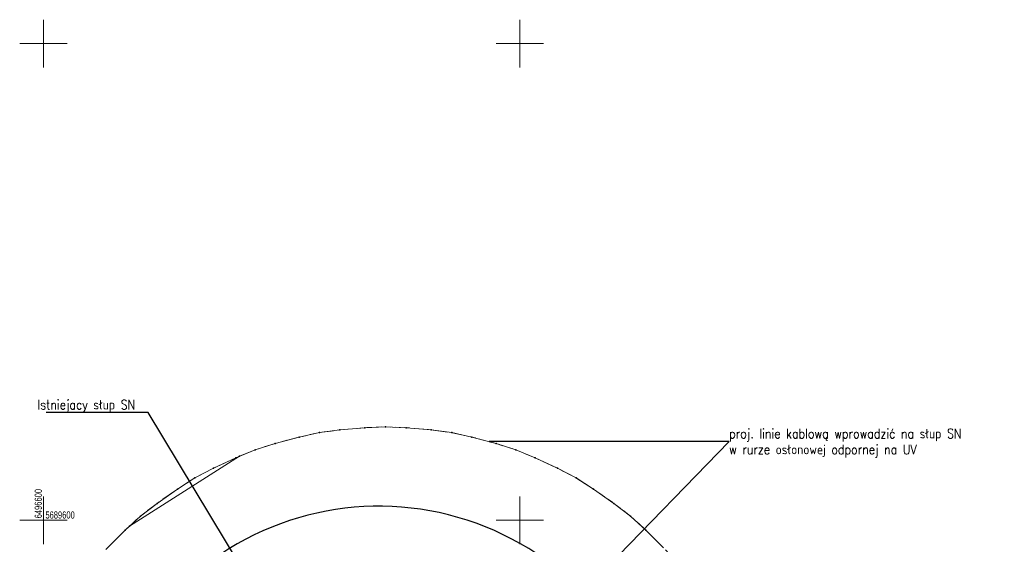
# Model space of a CAD drawing. Header units: millimetres. Extents: x 1588 to 3130, y 391 to 546.
# Tile 11 of 12: x 1688 to 1792, y 491 to 546. Entities that reach past the tile are written whole.
import ezdxf
from ezdxf import colors
from ezdxf.entities.mleader import LeaderData, LeaderLine
from ezdxf.enums import TextEntityAlignment as Align
from ezdxf.math import Vec2, Vec3

# ---------------------------------------------------------------- set-up
doc = ezdxf.new("R2010")
doc.units = ezdxf.units.MM
for name, pattern in [('L_0_02', [0]), ('L_0_03', [1, 0.5, -0.5]), ('L_0_06', [2, 1.5, -0.5])]:
    doc.linetypes.add(name, pattern=pattern)
for name, color, linetype, lineweight in [('EGB_DzialkaEwidencyjna', 7, 'L_0_02', 18), ('EGB_KonturKlasyfikacyjny', 82, 'L_0_06', 18), ('EGB_KonturUzytkuGruntowego', 96, 'L_0_03', 18), ('siatka', 7, 'Continuous', 70)]:
    doc.layers.add(name, color=color, linetype=linetype, lineweight=lineweight)
doc.layers.add('EL- pomocnicze', color=6, linetype='Continuous', plot=False)
doc.layers.add('EL-OPIS_PZT', color=7, linetype='Continuous')
doc.styles.add('GW_OPISY', font='romans.shx', dxfattribs={"width": 0.85})
doc.styles.get("Standard").update_dxf_attribs({"font": 'arial.ttf'})

# ---------------------------------------------------------------- blocks, each defined once
blk = doc.blocks.new('L_0_02_1')
at = {"color": 0}
blk.add_point((0, 0), dxfattribs=at)
blk = doc.blocks.new('L_0_02_2')
at = {"color": 0}
blk.add_point((0, 0), dxfattribs=at)

msp = doc.modelspace()

# ---------------------------------------------------------------- linework, layer by layer
at = {"linetype": 'Continuous', "lineweight": 18, "flags": 128}
msp.add_lwpolyline([(1697.393, 490.595), (1699.242, 492.444), (1700.85, 493.917), (1702.58, 495.245), (1704.722, 496.745), (1706.561, 497.917), (1708.496, 498.924), (1710.866, 500.029), (1712.881, 500.863), (1714.961, 501.519), (1717.486, 502.196), (1719.615, 502.668), (1721.778, 502.952), (1724.382, 503.18), (1726.561, 503.275), (1728.74, 503.18), (1731.345, 502.952), (1733.507, 502.668), (1735.637, 502.196), (1738.162, 501.519), (1740.242, 500.863), (1742.257, 500.029), (1744.627, 498.924), (1746.561, 497.917), (1748.401, 496.745), (1750.543, 495.245), (1752.273, 493.917), (1753.881, 492.444), (1755.73, 490.595)], dxfattribs=at)
for p in [(1719.615, 502.668), (1721.778, 502.952), (1724.382, 503.18), (1726.561, 503.275), (1728.74, 503.18), (1731.345, 502.952), (1733.507, 502.668), (1714.961, 501.519), (1717.486, 502.196), (1735.637, 502.196), (1738.162, 501.519), (1712.881, 500.863), (1740.242, 500.863), (1710.866, 500.029), (1711.233, 500.181), (1742.257, 500.029), (1708.496, 498.924), (1744.627, 498.924), (1706.561, 497.917), (1746.561, 497.917), (1704.722, 496.745), (1748.401, 496.745), (1702.58, 495.245), (1750.543, 495.245), (1700.85, 493.917), (1752.273, 493.917), (1699.242, 492.444), (1699.699, 492.863), (1753.881, 492.444)]:
    msp.add_point(p)
at = {"layer": 'EGB_DzialkaEwidencyjna', "linetype": 'Continuous', "lineweight": 18}
for p, q in [((1717.486, 502.196), (1719.615, 502.668)), ((1719.615, 502.668), (1721.778, 502.952)), ((1721.778, 502.952), (1724.382, 503.18)), ((1724.382, 503.18), (1726.561, 503.275)), ((1726.561, 503.275), (1728.74, 503.18)), ((1728.74, 503.18), (1731.345, 502.952)), ((1731.345, 502.952), (1733.507, 502.668)), ((1733.507, 502.668), (1735.637, 502.196)), ((1712.881, 500.863), (1714.961, 501.519)), ((1714.961, 501.519), (1717.486, 502.196)), ((1735.637, 502.196), (1738.162, 501.519)), ((1738.162, 501.519), (1740.242, 500.863)), ((1711.233, 500.181), (1712.881, 500.863)), ((1740.242, 500.863), (1742.257, 500.029)), ((1699.699, 492.863), (1711.233, 500.181)), ((1742.257, 500.029), (1744.627, 498.924)), ((1744.627, 498.924), (1746.561, 497.917)), ((1746.561, 497.917), (1748.401, 496.745)), ((1748.401, 496.745), (1750.543, 495.245)), ((1750.543, 495.245), (1752.273, 493.917)), ((1752.273, 493.917), (1753.881, 492.444)), ((1697.393, 490.595), (1699.242, 492.444)), ((1699.242, 492.444), (1699.699, 492.863)), ((1753.881, 492.444), (1755.73, 490.595))]:
    msp.add_line(p, q, dxfattribs=at)
at = {"layer": 'EGB_KonturKlasyfikacyjny', "color": 82, "linetype": 'L_0_06', "lineweight": 18, "flags": 128}
msp.add_lwpolyline([(1693.456, 485.726), (1693.907, 486.324), (1694.2, 486.765), (1695.124, 487.988), (1695.92, 488.987), (1697.393, 490.595), (1699.242, 492.444), (1700.85, 493.917), (1702.58, 495.245), (1704.722, 496.745), (1706.561, 497.917), (1708.496, 498.924), (1710.866, 500.029), (1712.881, 500.863), (1714.961, 501.519), (1717.486, 502.196), (1719.615, 502.668), (1721.778, 502.952), (1724.382, 503.18), (1726.561, 503.275), (1728.74, 503.18), (1731.345, 502.952), (1733.507, 502.668), (1735.637, 502.196), (1738.162, 501.519), (1740.242, 500.863), (1742.257, 500.029), (1744.627, 498.924), (1746.561, 497.917), (1748.401, 496.745), (1750.543, 495.245), (1752.273, 493.917), (1753.881, 492.444), (1755.73, 490.595), (1757.203, 488.987), (1758.531, 487.257), (1760.03, 485.115), (1761.202, 483.275), (1761.489, 482.724), (1766.515, 462.204), (1766.466, 461.097), (1766.238, 458.492), (1765.954, 456.33), (1765.482, 454.2), (1764.805, 451.675), (1764.149, 449.595), (1763.314, 447.58), (1762.209, 445.21), (1761.202, 443.275), (1760.736, 442.501), (1760.16, 441.582), (1760.021, 441.391), (1759.667, 440.825), (1754.547, 433.275), (1744.68, 428.9), (1731.977, 469.446), (1709.961, 455.735), (1693.202, 485.352)], close=True, dxfattribs=at)
at = {"layer": 'EGB_KonturUzytkuGruntowego', "color": 96, "linetype": 'L_0_03', "lineweight": 18, "flags": 128}
msp.add_lwpolyline([(1693.456, 485.726), (1693.907, 486.324), (1694.2, 486.765), (1695.124, 487.988), (1695.92, 488.987), (1697.393, 490.595), (1699.242, 492.444), (1700.85, 493.917), (1702.58, 495.245), (1704.722, 496.745), (1706.561, 497.917), (1708.496, 498.924), (1710.866, 500.029), (1712.881, 500.863), (1714.961, 501.519), (1717.486, 502.196), (1719.615, 502.668), (1721.778, 502.952), (1724.382, 503.18), (1726.561, 503.275), (1728.74, 503.18), (1731.345, 502.952), (1733.507, 502.668), (1735.637, 502.196), (1738.162, 501.519), (1740.242, 500.863), (1742.257, 500.029), (1744.627, 498.924), (1746.561, 497.917), (1748.401, 496.745), (1750.543, 495.245), (1752.273, 493.917), (1753.881, 492.444), (1755.73, 490.595), (1757.203, 488.987), (1758.531, 487.257), (1760.03, 485.115), (1761.202, 483.275), (1761.489, 482.724), (1766.515, 462.204), (1766.466, 461.097), (1766.238, 458.492), (1765.954, 456.33), (1765.482, 454.2), (1764.805, 451.675), (1764.149, 449.595), (1763.314, 447.58), (1762.209, 445.21), (1761.202, 443.275), (1760.736, 442.501), (1760.16, 441.582), (1760.021, 441.391), (1759.667, 440.825), (1754.547, 433.275), (1744.68, 428.9), (1731.977, 469.446), (1709.961, 455.735), (1693.202, 485.352)], close=True, dxfattribs=at)
at = {"layer": 'EL- pomocnicze'}
msp.add_arc((1725.873, 464.945, 10.18), 30, 303.51409, 127.51265, dxfattribs=at)
at = {"layer": 'siatka', "color": 7, "linetype": 'Continuous', "lineweight": 13, "flags": 128}
for points in [[(1690.661, 540.975), (1690.661, 545.975)], [(1740.661, 540.975), (1740.661, 545.975)], [(1688.161, 543.475), (1693.161, 543.475)], [(1738.161, 543.475), (1743.161, 543.475)], [(1690.661, 490.975), (1690.661, 495.975)], [(1740.661, 490.975), (1740.661, 495.975)], [(1688.161, 493.475), (1693.161, 493.475)], [(1738.161, 493.475), (1743.161, 493.475)]]:
    msp.add_lwpolyline(points, dxfattribs=at)

# ---------------------------------------------------------------- block references
at = {"layer": 'EGB_DzialkaEwidencyjna', "color": 7, "linetype": 'Continuous'}
for name, p, xscale, yscale, zscale, rotation in [('L_0_02_2', (1719.615, 502.668), 0.5, 0.5, 0.5, 192.4999999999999), ('L_0_02_1', (1719.615, 502.668), 0.5, 0.5, 0.5, 7.499999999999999), ('L_0_02_2', (1721.778, 502.952), 0.5, 0.5, 0.5, 187.4999999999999), ('L_0_02_1', (1721.778, 502.952), 0.5, 0.5, 0.5, 5), ('L_0_02_2', (1724.382, 503.18), 0.5, 0.5, 0.5, 185), ('L_0_02_1', (1724.382, 503.18), 0.5, 0.5, 0.5, 2.5), ('L_0_02_2', (1726.561, 503.275), 0.5, 0.5, 0.5, 182.5), ('L_0_02_1', (1726.561, 503.275), 0.5, 0.5, 0.5, 357.5000000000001), ('L_0_02_2', (1728.74, 503.18), 0.5, 0.5, 0.5, 177.5), ('L_0_02_1', (1728.74, 503.18), 0.5, 0.5, 0.5, 355), ('L_0_02_2', (1731.345, 502.952), 0.5, 0.5, 0.5, 175), ('L_0_02_1', (1731.345, 502.952), 0.5, 0.5, 0.5, 352.5), ('L_0_02_2', (1733.507, 502.668), 0.5, 0.5, 0.5, 172.5), ('L_0_02_1', (1733.507, 502.668), 0.5, 0.5, 0.5, 347.5), ('L_0_02_2', (1714.961, 501.519), 0.5, 0.5, 0.5, 197.4999999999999), ('L_0_02_1', (1714.961, 501.519), 0.5, 0.5, 0.5, 15), ('L_0_02_2', (1717.486, 502.196), 0.5, 0.5, 0.5, 194.9999999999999), ('L_0_02_1', (1717.486, 502.196), 0.5, 0.5, 0.5, 12.5), ('L_0_02_2', (1735.637, 502.196), 0.5, 0.5, 0.5, 167.5), ('L_0_02_1', (1735.637, 502.196), 0.5, 0.5, 0.5, 345), ('L_0_02_2', (1738.162, 501.519), 0.5, 0.5, 0.5, 165), ('L_0_02_1', (1738.162, 501.519), 0.5, 0.5, 0.5, 342.5), ('L_0_02_2', (1712.881, 500.863), 0.4999999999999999, 0.4999999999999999, 0.4999999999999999, 202.4999999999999), ('L_0_02_1', (1712.881, 500.863), 0.5, 0.5, 0.5, 17.5), ('L_0_02_2', (1740.242, 500.863), 0.5, 0.5, 0.5, 162.5), ('L_0_02_1', (1740.242, 500.863), 0.5, 0.5, 0.5, 337.5000000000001), ('L_0_02_1', (1711.233, 500.181), 0.5, 0.5, 0.5, 22.5), ('L_0_02_2', (1711.233, 500.181), 0.5, 0.5, 0.5, 212.39), ('L_0_02_2', (1742.257, 500.029), 0.5, 0.5, 0.5, 157.5), ('L_0_02_1', (1742.257, 500.029), 0.5, 0.5, 0.5, 335), ('L_0_02_2', (1744.627, 498.924), 0.5, 0.5, 0.5, 155), ('L_0_02_1', (1744.627, 498.924), 0.4999999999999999, 0.4999999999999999, 0.4999999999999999, 332.5), ('L_0_02_2', (1746.561, 497.917), 0.5, 0.5, 0.5, 152.5), ('L_0_02_1', (1746.561, 497.917), 0.5, 0.5, 0.5, 327.5), ('L_0_02_2', (1748.401, 496.745), 0.5, 0.5, 0.5, 147.5), ('L_0_02_1', (1748.401, 496.745), 0.5, 0.5, 0.5, 325), ('L_0_02_2', (1750.543, 495.245), 0.5, 0.5, 0.5, 145), ('L_0_02_1', (1750.543, 495.245), 0.5, 0.5, 0.5, 322.5), ('L_0_02_2', (1752.273, 493.917), 0.5, 0.5, 0.5, 142.5), ('L_0_02_1', (1752.273, 493.917), 0.5, 0.5, 0.5, 317.5), ('L_0_02_2', (1699.242, 492.444), 0.5, 0.5, 0.5, 224.9999999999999), ('L_0_02_1', (1699.242, 492.444), 0.5, 0.5, 0.5, 42.5), ('L_0_02_2', (1699.699, 492.863), 0.5, 0.5, 0.5, 222.5), ('L_0_02_1', (1699.699, 492.863), 0.4999999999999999, 0.4999999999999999, 0.4999999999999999, 32.39), ('L_0_02_2', (1753.881, 492.444), 0.5, 0.5, 0.5, 137.5), ('L_0_02_1', (1753.881, 492.444), 0.5, 0.5, 0.5, 315)]:
    msp.add_blockref(name, p, dxfattribs=dict(at, xscale=xscale, yscale=yscale, zscale=zscale, rotation=rotation))

# ---------------------------------------------------------------- texts
at = {"layer": 'EGB_DzialkaEwidencyjna', "color": 7, "lineweight": 15, "width": 0.66}
for s, rotation, p in [('6496600', -270, (1690.711, 493.675)), ('5689600', -360, (1690.861, 493.425))]:
    msp.add_text(s, height=0.75, rotation=rotation, dxfattribs=at).set_placement(p, align=Align.BOTTOM_LEFT)

# ---------------------------------------------------------------- leaders
at = {"layer": 'EL-OPIS_PZT'}
ml = msp.add_multileader_mtext('Standard', dxfattribs=at)
ml.set_content('Istniejacy słup SN ', color=256, style='GW_OPISY')
ml.set_leader_properties(color=256, linetype='ByLayer', lineweight=-1)
ml.build(insert=Vec2(0, 0))
ml.multileader.update_dxf_attribs({"text_left_attachment_type": 6, "text_right_attachment_type": 6, "dogleg_length": 0, "arrow_head_size": 0.8})
ctx = ml.context
ctx.base_point, ctx.char_height, ctx.arrow_head_size, ctx.landing_gap_size, ctx.plane_origin = Vec3(1690.027, 504.762, 0.002), 1, 0.8, 0, Vec3(1727.538, 463.18, 0.002)
ctx.left_attachment, ctx.right_attachment = 6, 6
notes = []
notes.append((ctx, [(0, (1, 1, 0), (1701.644, 504.762, 0.002), (-1, 0), 0, [(0, [(1725.847, 464.644, 0.002)], 0, [])])]))
ctx.mtext.insert, ctx.mtext.flow_direction = Vec3(1690.027, 506.095, 0.002), 5
ml = msp.add_multileader_mtext('Standard', dxfattribs=at)
ml.set_content('proj. linie kablową wprowadzić na słup SN \\Pw rurze osłonowej odpornej na UV', color=256, style='GW_OPISY')
ml.set_leader_properties(color=256, linetype='ByLayer', lineweight=-1)
ml.build(insert=Vec2(0, 0))
ml.multileader.update_dxf_attribs({"text_left_attachment_type": 6, "text_right_attachment_type": 6, "dogleg_length": 0, "arrow_head_size": 0.8})
ctx = ml.context
ctx.base_point, ctx.char_height, ctx.arrow_head_size, ctx.landing_gap_size, ctx.plane_origin = Vec3(1762.63, 501.729), 1, 0.8, 0, Vec3(1749.86, 485.725)
ctx.left_attachment, ctx.right_attachment = 6, 6
notes.append((ctx, [(0, (1, 1, 0), (1762.63, 501.729), (1, 0), 0, [(0, [(1725.989, 464.091)], 0, [])])]))
ctx.mtext.insert, ctx.mtext.flow_direction = Vec3(1762.63, 503.062), 5
for ctx, leaders in notes:
    for number, flags, end, landing, length, lines in leaders:
        leader = LeaderData()
        leader.index, (leader.has_last_leader_line, leader.has_dogleg_vector, leader.attachment_direction) = number, flags
        leader.last_leader_point, leader.dogleg_vector, leader.dogleg_length = Vec3(end), Vec3(landing), length
        for number, points, colour, breaks in lines:
            line = LeaderLine()
            line.index, line.vertices, line.color, line.breaks = number, Vec3.list(points), colors.encode_raw_color(colour), breaks
            leader.lines.append(line)
        ctx.leaders.append(leader)

doc.saveas('drawing.dxf')
